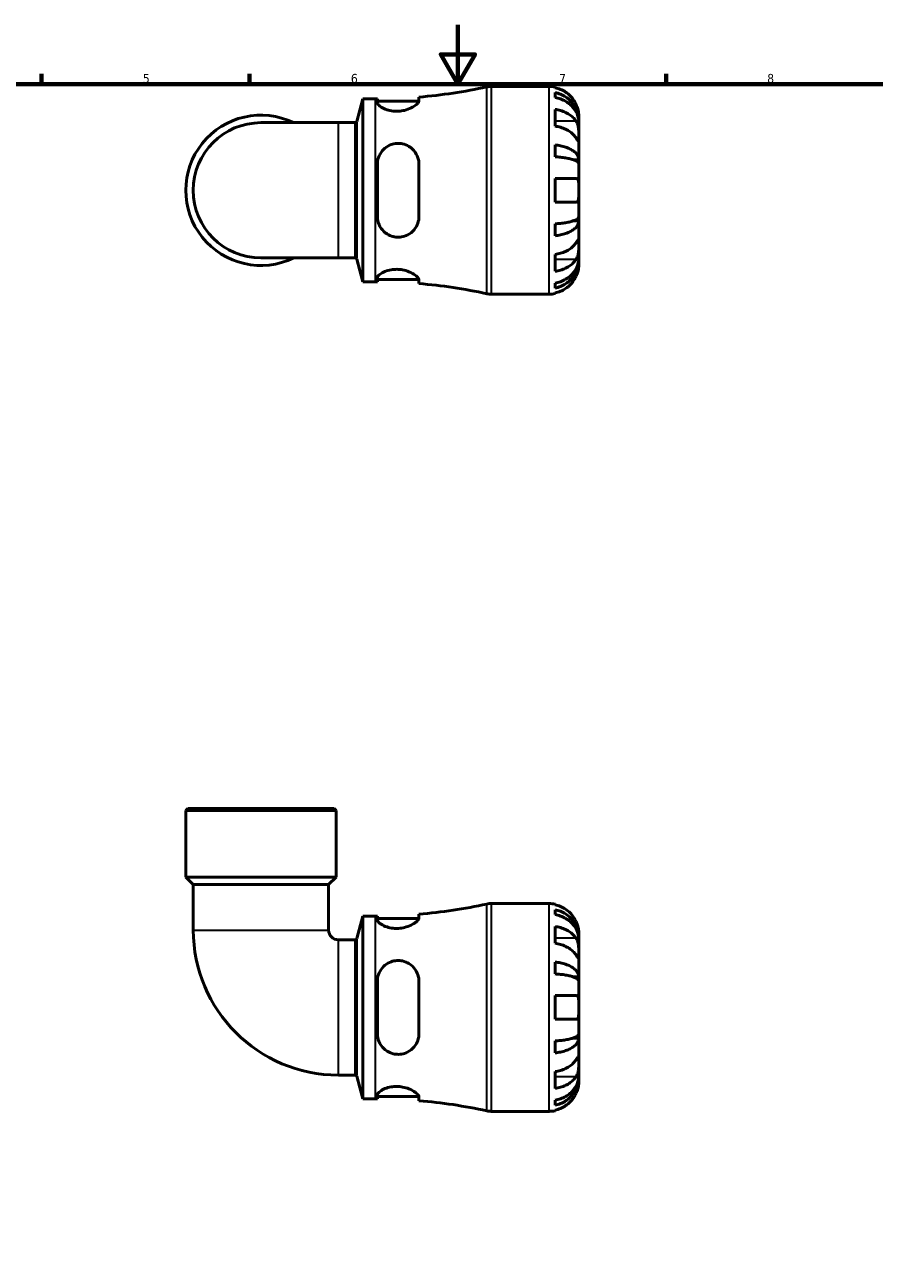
# Model space of a CAD drawing. Header units: millimetres. Extents: x 0 to 902, y -228 to 609.
# Tile 3 of 4: x 275 to 561, y 177 to 594. Entities that reach past the tile are written whole.
import ezdxf

# ---------------------------------------------------------------- set-up
doc = ezdxf.new("R2010")
doc.units = ezdxf.units.MM
for name, color, linetype, lineweight in [('Border (ANSI)', 7, 'Continuous', 70), ('Visible (ANSI)', 7, 'Continuous', 50), ('Visible Narrow (ANSI)', 7, 'Continuous', 35)]:
    doc.layers.add(name, color=color, linetype=linetype, lineweight=lineweight)
doc.styles.add('Note Text (ANSI)', font='tahoma.ttf')

# ---------------------------------------------------------------- blocks, each defined once
blk = doc.blocks.new('Borders Default Border')
at = {"layer": 'Border (ANSI)'}
for p, q in [((280.33, 574), (280.33, 577.45)), ((350.42, 574), (350.42, 577.45)), ((490.58, 574), (490.58, 577.45))]:
    blk.add_line(p, q, dxfattribs=at)
at = {"layer": 'Border (ANSI)', "flags": 128}
for points in [[(420.5, 594), (420.5, 574), (414.73, 584), (426.27, 584), (420.5, 574)], [(20, 20), (20, 574), (821, 574), (821, 20), (20, 20)]]:
    blk.add_lwpolyline(points, dxfattribs=at)
at = {"layer": 'Border (ANSI)', "char_height": 3.05, "attachment_point": 7, "style": 'Note Text (ANSI)'}
for s, insert in [('5', (314.48, 574.34)), ('6', (384.49, 574.34)), ('7', (454.6, 574.4)), ('8', (524.63, 574.33))]:
    blk.add_mtext(s, dxfattribs=dict(at, insert=insert))

msp = doc.modelspace()

# ---------------------------------------------------------------- linework, layer by layer
at = {"layer": 'Visible (ANSI)'}
for p, q in [((431.749, 573.238), (451.226, 573.238)), ((453.226, 573.036), (453.226, 572.805)), ((386.471, 561.44), (388.506, 569.038)), ((388.506, 507.438), (388.506, 569.038)), ((388.506, 569.038), (392.826, 569.038)), ((393.406, 569.039), (393.406, 567.755)), ((393.406, 568.238), (407.389, 568.238)), ((407.406, 568.387), (407.406, 569.645)), ((453.226, 571.155), (453.226, 569.494)), ((453.226, 565.509), (453.226, 559.852)), ((461.226, 561.629), (461.226, 563.238)), ((380.298, 561.025), (354.226, 561.025)), ((380.298, 561.025), (385.93, 561.025)), ((461.226, 561.629), (461.201, 561.629)), ((461.226, 561.017), (461.226, 561.629)), ((461.226, 555.916), (461.226, 561.017)), ((461.226, 548.539), (461.226, 555.916)), ((453.226, 553.533), (453.226, 549.525)), ((393.406, 547.038), (393.406, 529.438)), ((407.406, 529.438), (407.406, 547.038)), ((461.226, 548.539), (459.318, 548.539)), ((461.226, 547.061), (461.226, 548.539)), ((461.226, 538.238), (461.226, 547.061)), ((453.226, 542.238), (453.226, 534.238)), ((461.226, 529.415), (461.226, 538.238)), ((453.226, 526.951), (453.226, 522.943)), ((461.226, 527.937), (459.318, 527.937)), ((461.226, 527.937), (461.226, 529.415)), ((461.226, 520.56), (461.226, 527.937)), ((461.226, 515.459), (461.226, 520.56)), ((354.226, 515.451), (380.298, 515.451)), ((380.298, 515.451), (385.93, 515.451)), ((386.471, 515.036), (388.506, 507.438)), ((453.226, 516.624), (453.226, 510.967)), ((461.226, 514.847), (461.201, 514.847)), ((461.226, 514.847), (461.226, 515.459)), ((461.226, 513.238), (461.226, 514.847)), ((388.506, 507.438), (392.826, 507.438)), ((393.406, 508.721), (393.406, 507.437)), ((393.406, 508.238), (407.389, 508.238)), ((407.406, 506.831), (407.406, 508.089)), ((453.226, 506.982), (453.226, 505.321)), ((431.749, 503.238), (451.226, 503.238)), ((453.226, 503.671), (453.226, 503.44)), ((329.608, 329.991), (328.908, 329.291)), ((329.608, 329.991), (378.845, 329.991)), ((378.845, 329.991), (379.545, 329.291)), ((379.545, 329.291), (328.908, 329.291)), ((328.908, 306.891), (328.908, 329.291)), ((379.545, 306.891), (379.545, 329.291)), ((379.545, 306.891), (328.908, 306.891)), ((331.44, 304.359), (328.908, 306.891)), ((377.013, 304.359), (379.545, 306.891)), ((331.44, 304.359), (331.44, 289.063)), ((377.013, 304.359), (331.44, 304.359)), ((377.013, 304.359), (377.013, 289.063)), ((431.749, 297.991), (451.226, 297.991)), ((453.226, 297.789), (453.226, 297.559)), ((386.471, 286.193), (388.506, 293.791)), ((388.506, 232.191), (388.506, 293.791)), ((388.506, 293.791), (392.826, 293.791)), ((393.406, 293.792), (393.406, 292.508)), ((393.406, 292.991), (407.389, 292.991)), ((407.406, 293.14), (407.406, 294.398)), ((453.226, 295.908), (453.226, 294.248)), ((453.226, 290.262), (453.226, 284.606)), ((461.226, 286.383), (461.226, 287.991)), ((380.298, 285.778), (385.93, 285.778)), ((461.226, 286.383), (461.201, 286.383)), ((461.226, 285.77), (461.226, 286.383)), ((461.226, 280.669), (461.226, 285.77)), ((461.226, 273.293), (461.226, 280.669)), ((453.226, 278.286), (453.226, 274.278)), ((393.406, 271.791), (393.406, 254.191)), ((407.406, 254.191), (407.406, 271.791)), ((461.226, 273.293), (459.318, 273.293)), ((461.226, 271.814), (461.226, 273.293)), ((461.226, 262.991), (461.226, 271.814)), ((453.226, 266.991), (453.226, 258.991)), ((461.226, 254.168), (461.226, 262.991)), ((453.226, 251.705), (453.226, 247.696)), ((461.226, 252.69), (459.318, 252.69)), ((461.226, 252.69), (461.226, 254.168)), ((461.226, 245.314), (461.226, 252.69)), ((461.226, 240.212), (461.226, 245.314)), ((380.298, 240.204), (385.93, 240.204)), ((386.471, 239.789), (388.506, 232.191)), ((453.226, 241.377), (453.226, 235.72)), ((461.226, 239.6), (461.201, 239.6)), ((461.226, 239.6), (461.226, 240.212)), ((461.226, 237.991), (461.226, 239.6)), ((388.506, 232.191), (392.826, 232.191)), ((393.406, 233.474), (393.406, 232.19)), ((393.406, 232.991), (407.389, 232.991)), ((407.406, 231.584), (407.406, 232.843)), ((453.226, 231.735), (453.226, 230.075)), ((431.749, 227.991), (451.226, 227.991)), ((453.226, 228.424), (453.226, 228.193))]:
    msp.add_line(p, q, dxfattribs=at)
for centre, radius, start, end in [((392.826, 744.493), 175.455, 274.76666, 282.31744), ((431.749, 566.238), 7, 90, 102.31744), ((451.226, 563.238), 10, 78.46304, 90), ((392.826, 744.493), 175.455, 270, 270.1894), ((354.226, 538.238), 25.319, 64.15807, 295.84193), ((354.226, 538.238), 22.787, 90, 270), ((385.93, 561.585), 0.56, 270, 345), ((385.93, 514.891), 0.56, 15, 90), ((392.826, 331.983), 175.455, 89.8106, 90), ((392.826, 331.983), 175.455, 77.68256, 85.23334), ((431.749, 510.238), 7, 257.68256, 270), ((451.226, 513.238), 10, 270, 281.53696), ((392.826, 469.247), 175.455, 274.76666, 282.31744), ((431.749, 290.991), 7, 90, 102.31744), ((451.226, 287.991), 10, 78.46304, 90), ((392.826, 469.247), 175.455, 270, 270.1894), ((380.298, 289.063), 48.859, 180, 270), ((380.298, 289.063), 3.285, 180, 270), ((385.93, 286.338), 0.56, 270, 345), ((385.93, 239.644), 0.56, 15, 90), ((392.826, 56.736), 175.455, 89.8106, 90), ((392.826, 56.736), 175.455, 77.68256, 85.23334), ((431.749, 234.991), 7, 257.68256, 270), ((451.226, 237.991), 10, 270, 281.53696)]:
    msp.add_arc(centre, radius, start, end, dxfattribs=at)
for points, knots in [([(460.267, 567.238), (460.061, 567.676), (459.814, 568.121), (459.158, 569.108), (458.723, 569.631), (457.849, 570.509), (457.33, 570.944), (456.212, 571.694), (455.613, 572.01), (454.49, 572.477), (453.866, 572.674), (453.226, 572.805)], [4.90264375, 4.90264375, 4.90264375, 4.90264375, 5.04224508, 5.04224508, 5.22854914, 5.22854914, 5.41380406, 5.41380406, 5.59905898, 5.59905898, 5.77859995, 5.77859995, 5.77859995, 5.77859995]), ([(407.406, 568.387), (407.406, 568.277), (407.376, 568.157), (407.185, 567.748), (406.915, 567.43), (406.084, 566.728), (405.489, 566.34), (404.113, 565.67), (403.352, 565.383), (401.888, 565.024), (401.229, 564.919), (399.923, 564.835), (399.296, 564.85), (397.956, 564.997), (397.273, 565.148), (395.864, 565.599), (395.191, 565.923), (394.117, 566.613), (393.731, 566.98), (393.452, 567.469), (393.406, 567.618), (393.406, 567.755)], [-2.4465207, -2.4465207, -2.4465207, -2.4465207, -2.3280071, -2.3280071, -2.0681704, -2.0681704, -1.7728696, -1.7728696, -1.5020221, -1.5020221, -1.298599, -1.298599, -1.1081368, -1.1081368, -0.8804626, -0.8804626, -0.5878316, -0.5878316, -0.2799184, -0.2799184, -0.1348881, -0.1348881, -0.1348881, -0.1348881]), ([(453.226, 571.155), (453.868, 571.028), (454.494, 570.836), (455.619, 570.385), (456.218, 570.08), (457.336, 569.355), (457.856, 568.935), (458.729, 568.088), (459.163, 567.583), (459.912, 566.496), (460.226, 565.913), (460.7, 564.804), (460.902, 564.174), (461.165, 562.888), (461.226, 562.231), (461.226, 561.629)], [0.1897184, 0.1897184, 0.1897184, 0.1897184, 0.3698032, 0.3698032, 0.5549844, 0.5549844, 0.7401655, 0.7401655, 0.9258164, 0.9258164, 1.1114673, 1.1114673, 1.2978252, 1.2978252, 1.484183, 1.484183, 1.484183, 1.484183]), ([(461.226, 561.017), (461.226, 561.552), (461.165, 562.137), (460.902, 563.282), (460.7, 563.842), (460.226, 564.83), (459.912, 565.348), (459.163, 566.315), (458.729, 566.765), (457.856, 567.519), (457.336, 567.893), (456.218, 568.538), (455.619, 568.809), (454.494, 569.211), (453.868, 569.381), (453.226, 569.494)], [4.4593823, 4.4593823, 4.4593823, 4.4593823, 4.6457401, 4.6457401, 4.832098, 4.832098, 5.0177489, 5.0177489, 5.2033998, 5.2033998, 5.388581, 5.388581, 5.5737621, 5.5737621, 5.753847, 5.753847, 5.753847, 5.753847]), ([(453.226, 565.509), (453.866, 565.416), (454.49, 565.277), (455.613, 564.947), (456.212, 564.724), (457.33, 564.193), (457.849, 563.886), (458.723, 563.265), (459.158, 562.894), (459.814, 562.197), (460.061, 561.882), (460.267, 561.573)], [0.18972425, 0.18972425, 0.18972425, 0.18972425, 0.36926522, 0.36926522, 0.55452014, 0.55452014, 0.73977506, 0.73977506, 0.92607912, 0.92607912, 1.06568045, 1.06568045, 1.06568045, 1.06568045]), ([(461.226, 563.238), (461.226, 563.238), (461.227, 563.281), (461.224, 563.458), (461.22, 563.6), (461.188, 564.048), (461.151, 564.392), (461.021, 565.068), (460.951, 565.36), (460.795, 565.899), (460.716, 566.137), (460.536, 566.623), (460.434, 566.871), (460.305, 567.156), (460.286, 567.197), (460.267, 567.238)], [-2.77804136, -2.77804136, -2.77804136, -2.77804136, -2.67672151, -2.67672151, -2.56558131, -2.56558131, -2.40960112, -2.40960112, -2.30519389, -2.30519389, -2.22617552, -2.22617552, -2.14450488, -2.14450488, -2.1308178, -2.1308178, -2.1308178, -2.1308178]), ([(460.267, 555.916), (460.061, 556.226), (459.814, 556.54), (459.158, 557.238), (458.723, 557.608), (457.849, 558.229), (457.33, 558.536), (456.212, 559.067), (455.613, 559.29), (454.49, 559.62), (453.866, 559.759), (453.226, 559.852)], [4.90264375, 4.90264375, 4.90264375, 4.90264375, 5.04224508, 5.04224508, 5.22854914, 5.22854914, 5.41380406, 5.41380406, 5.59905898, 5.59905898, 5.77859995, 5.77859995, 5.77859995, 5.77859995]), ([(460.267, 561.573), (460.325, 561.485), (460.381, 561.392), (460.543, 561.098), (460.64, 560.883), (460.815, 560.409), (460.892, 560.149), (461.043, 559.494), (461.104, 559.093), (461.194, 558.185), (461.212, 557.688), (461.228, 556.734), (461.226, 556.29), (461.226, 555.916)], [-0.64434498, -0.64434498, -0.64434498, -0.64434498, -0.60308586, -0.60308586, -0.52007987, -0.52007987, -0.43273909, -0.43273909, -0.31000661, -0.31000661, -0.15868997, -0.15868997, 0, 0, 0, 0]), ([(461.226, 555.916), (461.226, 555.706), (461.227, 555.521), (461.225, 555.194), (461.223, 555.057), (461.205, 554.816), (461.184, 554.745), (461.097, 554.743), (461.034, 554.805), (460.878, 555.008), (460.801, 555.118), (460.623, 555.379), (460.523, 555.529), (460.366, 555.765), (460.317, 555.839), (460.267, 555.916)], [0, 0, 0, 0, 0.08884908, 0.08884908, 0.18379648, 0.18379648, 0.31419699, 0.31419699, 0.43784665, 0.43784665, 0.52411276, 0.52411276, 0.60765264, 0.60765264, 0.6434969, 0.6434969, 0.6434969, 0.6434969]), ([(393.406, 547.038), (393.406, 547.396), (393.434, 547.752), (393.616, 548.933), (393.891, 549.727), (394.718, 551.208), (395.281, 551.887), (396.579, 552.953), (397.287, 553.359), (398.673, 553.85), (399.31, 553.982), (400.605, 554.065), (401.244, 554.017), (402.641, 553.719), (403.369, 553.426), (404.866, 552.523), (405.581, 551.849), (406.673, 550.294), (407.059, 549.418), (407.355, 548.01), (407.406, 547.526), (407.406, 547.038)], [-2.429906, -2.429906, -2.429906, -2.429906, -2.317535, -2.317535, -2.0520296, -2.0520296, -1.7742187, -1.7742187, -1.5229028, -1.5229028, -1.3264162, -1.3264162, -1.1326069, -1.1326069, -0.8897659, -0.8897659, -0.5772604, -0.5772604, -0.2725661, -0.2725661, -0.1192135, -0.1192135, -0.1192135, -0.1192135]), ([(453.226, 553.533), (453.868, 553.466), (454.494, 553.366), (455.619, 553.129), (456.218, 552.969), (457.336, 552.589), (457.856, 552.369), (458.729, 551.925), (459.163, 551.66), (459.912, 551.09), (460.226, 550.785), (460.7, 550.203), (460.902, 549.873), (461.165, 549.199), (461.226, 548.855), (461.226, 548.539)], [0.1897184, 0.1897184, 0.1897184, 0.1897184, 0.3698032, 0.3698032, 0.5549844, 0.5549844, 0.7401655, 0.7401655, 0.9258164, 0.9258164, 1.1114673, 1.1114673, 1.2978252, 1.2978252, 1.484183, 1.484183, 1.484183, 1.484183]), ([(461.226, 547.061), (461.226, 547.217), (461.165, 547.386), (460.902, 547.719), (460.7, 547.882), (460.226, 548.169), (459.912, 548.32), (459.163, 548.601), (458.729, 548.731), (457.856, 548.95), (457.336, 549.059), (456.218, 549.247), (455.619, 549.325), (454.494, 549.442), (453.868, 549.492), (453.226, 549.525)], [4.4593823, 4.4593823, 4.4593823, 4.4593823, 4.6457401, 4.6457401, 4.832098, 4.832098, 5.0177489, 5.0177489, 5.2033998, 5.2033998, 5.388581, 5.388581, 5.5737621, 5.5737621, 5.753847, 5.753847, 5.753847, 5.753847]), ([(453.226, 542.238), (453.866, 542.238), (454.49, 542.238), (455.613, 542.238), (456.212, 542.238), (457.33, 542.238), (457.849, 542.238), (458.723, 542.238), (459.158, 542.238), (459.814, 542.238), (460.061, 542.238), (460.267, 542.238)], [0.18972425, 0.18972425, 0.18972425, 0.18972425, 0.36926522, 0.36926522, 0.55452014, 0.55452014, 0.73977506, 0.73977506, 0.92607912, 0.92607912, 1.06568045, 1.06568045, 1.06568045, 1.06568045]), ([(460.267, 542.238), (460.335, 542.238), (460.401, 542.23), (460.562, 542.187), (460.651, 542.139), (460.817, 541.992), (460.891, 541.888), (461.043, 541.565), (461.104, 541.318), (461.194, 540.662), (461.212, 540.24), (461.228, 539.29), (461.226, 538.766), (461.226, 538.238)], [-0.64008532, -0.64008532, -0.64008532, -0.64008532, -0.59222185, -0.59222185, -0.51595037, -0.51595037, -0.43235608, -0.43235608, -0.30863031, -0.30863031, -0.15844955, -0.15844955, 0, 0, 0, 0]), ([(461.226, 538.238), (461.226, 537.9), (461.227, 537.564), (461.224, 536.878), (461.22, 536.535), (461.188, 535.77), (461.151, 535.381), (461.021, 534.861), (460.951, 534.69), (460.795, 534.46), (460.716, 534.385), (460.536, 534.277), (460.434, 534.247), (460.305, 534.239), (460.286, 534.238), (460.267, 534.238)], [-2.77804136, -2.77804136, -2.77804136, -2.77804136, -2.67672151, -2.67672151, -2.56558131, -2.56558131, -2.40960112, -2.40960112, -2.30519389, -2.30519389, -2.22617552, -2.22617552, -2.14450488, -2.14450488, -2.1308178, -2.1308178, -2.1308178, -2.1308178]), ([(460.267, 534.238), (460.061, 534.238), (459.814, 534.238), (459.158, 534.238), (458.723, 534.238), (457.849, 534.238), (457.33, 534.238), (456.212, 534.238), (455.613, 534.238), (454.49, 534.238), (453.866, 534.238), (453.226, 534.238)], [4.90264375, 4.90264375, 4.90264375, 4.90264375, 5.04224508, 5.04224508, 5.22854914, 5.22854914, 5.41380406, 5.41380406, 5.59905898, 5.59905898, 5.77859995, 5.77859995, 5.77859995, 5.77859995]), ([(407.406, 529.438), (407.406, 529.061), (407.376, 528.686), (407.185, 527.508), (406.915, 526.739), (406.084, 525.243), (405.489, 524.538), (404.113, 523.441), (403.352, 523.028), (401.888, 522.565), (401.229, 522.454), (399.923, 522.426), (399.296, 522.498), (397.956, 522.838), (397.273, 523.136), (395.864, 524.03), (395.191, 524.681), (394.117, 526.219), (393.731, 527.117), (393.452, 528.519), (393.406, 528.977), (393.406, 529.438)], [-2.4465207, -2.4465207, -2.4465207, -2.4465207, -2.3280071, -2.3280071, -2.0681704, -2.0681704, -1.7728696, -1.7728696, -1.5020221, -1.5020221, -1.298599, -1.298599, -1.1081368, -1.1081368, -0.8804626, -0.8804626, -0.5878316, -0.5878316, -0.2799184, -0.2799184, -0.1348881, -0.1348881, -0.1348881, -0.1348881]), ([(453.226, 526.951), (453.868, 526.984), (454.494, 527.034), (455.619, 527.151), (456.218, 527.229), (457.336, 527.417), (457.856, 527.526), (458.729, 527.745), (459.163, 527.875), (459.912, 528.156), (460.226, 528.307), (460.7, 528.594), (460.902, 528.757), (461.165, 529.089), (461.226, 529.259), (461.226, 529.415)], [0.1897184, 0.1897184, 0.1897184, 0.1897184, 0.3698032, 0.3698032, 0.5549844, 0.5549844, 0.7401655, 0.7401655, 0.9258164, 0.9258164, 1.1114673, 1.1114673, 1.2978252, 1.2978252, 1.484183, 1.484183, 1.484183, 1.484183]), ([(461.226, 527.937), (461.226, 527.621), (461.165, 527.277), (460.902, 526.603), (460.7, 526.272), (460.226, 525.691), (459.912, 525.386), (459.163, 524.816), (458.729, 524.551), (457.856, 524.107), (457.336, 523.887), (456.218, 523.507), (455.619, 523.347), (454.494, 523.11), (453.868, 523.01), (453.226, 522.943)], [4.4593823, 4.4593823, 4.4593823, 4.4593823, 4.6457401, 4.6457401, 4.832098, 4.832098, 5.0177489, 5.0177489, 5.2033998, 5.2033998, 5.388581, 5.388581, 5.5737621, 5.5737621, 5.753847, 5.753847, 5.753847, 5.753847]), ([(460.267, 520.56), (460.325, 520.648), (460.381, 520.733), (460.543, 520.976), (460.64, 521.122), (460.815, 521.38), (460.892, 521.488), (461.043, 521.681), (461.104, 521.737), (461.194, 521.724), (461.212, 521.623), (461.228, 521.23), (461.226, 520.934), (461.226, 520.56)], [-0.64434498, -0.64434498, -0.64434498, -0.64434498, -0.60308586, -0.60308586, -0.52007987, -0.52007987, -0.43273909, -0.43273909, -0.31000661, -0.31000661, -0.15868997, -0.15868997, 0, 0, 0, 0]), ([(453.226, 516.624), (453.866, 516.717), (454.49, 516.856), (455.613, 517.186), (456.212, 517.409), (457.33, 517.94), (457.849, 518.247), (458.723, 518.868), (459.158, 519.238), (459.814, 519.936), (460.061, 520.25), (460.267, 520.56)], [0.18972425, 0.18972425, 0.18972425, 0.18972425, 0.36926522, 0.36926522, 0.55452014, 0.55452014, 0.73977506, 0.73977506, 0.92607912, 0.92607912, 1.06568045, 1.06568045, 1.06568045, 1.06568045]), ([(461.226, 520.56), (461.226, 520.351), (461.227, 520.119), (461.225, 519.601), (461.223, 519.314), (461.205, 518.604), (461.184, 518.173), (461.097, 517.331), (461.034, 516.928), (460.878, 516.277), (460.801, 516.022), (460.623, 515.553), (460.523, 515.339), (460.366, 515.06), (460.317, 514.98), (460.267, 514.903)], [0, 0, 0, 0, 0.08884908, 0.08884908, 0.18379648, 0.18379648, 0.31419699, 0.31419699, 0.43784665, 0.43784665, 0.52411276, 0.52411276, 0.60765264, 0.60765264, 0.6434969, 0.6434969, 0.6434969, 0.6434969]), ([(453.226, 506.982), (453.868, 507.095), (454.494, 507.265), (455.619, 507.667), (456.218, 507.938), (457.336, 508.583), (457.856, 508.957), (458.729, 509.711), (459.163, 510.161), (459.912, 511.128), (460.226, 511.646), (460.7, 512.634), (460.902, 513.194), (461.165, 514.339), (461.226, 514.924), (461.226, 515.459)], [0.1897184, 0.1897184, 0.1897184, 0.1897184, 0.3698032, 0.3698032, 0.5549844, 0.5549844, 0.7401655, 0.7401655, 0.9258164, 0.9258164, 1.1114673, 1.1114673, 1.2978252, 1.2978252, 1.484183, 1.484183, 1.484183, 1.484183]), ([(460.267, 514.903), (460.061, 514.593), (459.814, 514.279), (459.158, 513.582), (458.723, 513.211), (457.849, 512.59), (457.33, 512.283), (456.212, 511.752), (455.613, 511.529), (454.49, 511.199), (453.866, 511.06), (453.226, 510.967)], [4.90264375, 4.90264375, 4.90264375, 4.90264375, 5.04224508, 5.04224508, 5.22854914, 5.22854914, 5.41380406, 5.41380406, 5.59905898, 5.59905898, 5.77859995, 5.77859995, 5.77859995, 5.77859995]), ([(461.226, 514.847), (461.226, 514.245), (461.165, 513.588), (460.902, 512.302), (460.7, 511.672), (460.226, 510.563), (459.912, 509.98), (459.163, 508.893), (458.729, 508.388), (457.856, 507.541), (457.336, 507.121), (456.218, 506.396), (455.619, 506.091), (454.494, 505.64), (453.868, 505.448), (453.226, 505.321)], [4.4593823, 4.4593823, 4.4593823, 4.4593823, 4.6457401, 4.6457401, 4.832098, 4.832098, 5.0177489, 5.0177489, 5.2033998, 5.2033998, 5.388581, 5.388581, 5.5737621, 5.5737621, 5.753847, 5.753847, 5.753847, 5.753847]), ([(460.267, 509.238), (460.335, 509.385), (460.401, 509.532), (460.562, 509.918), (460.651, 510.155), (460.817, 510.646), (460.891, 510.897), (461.043, 511.495), (461.104, 511.824), (461.194, 512.459), (461.212, 512.737), (461.228, 513.133), (461.226, 513.238), (461.226, 513.238)], [-0.64008532, -0.64008532, -0.64008532, -0.64008532, -0.59222185, -0.59222185, -0.51595037, -0.51595037, -0.43235608, -0.43235608, -0.30863031, -0.30863031, -0.15844955, -0.15844955, 0, 0, 0, 0]), ([(393.406, 508.721), (393.406, 508.828), (393.434, 508.941), (393.616, 509.339), (393.891, 509.647), (394.718, 510.279), (395.281, 510.603), (396.579, 511.13), (397.287, 511.34), (398.673, 511.575), (399.31, 511.628), (400.605, 511.616), (401.244, 511.552), (402.641, 511.295), (403.369, 511.077), (404.866, 510.481), (405.581, 510.079), (406.673, 509.29), (407.059, 508.902), (407.355, 508.39), (407.406, 508.232), (407.406, 508.089)], [-2.429906, -2.429906, -2.429906, -2.429906, -2.317535, -2.317535, -2.0520296, -2.0520296, -1.7742187, -1.7742187, -1.5229028, -1.5229028, -1.3264162, -1.3264162, -1.1326069, -1.1326069, -0.8897659, -0.8897659, -0.5772604, -0.5772604, -0.2725661, -0.2725661, -0.1192135, -0.1192135, -0.1192135, -0.1192135]), ([(453.226, 503.671), (453.866, 503.802), (454.49, 503.999), (455.613, 504.466), (456.212, 504.782), (457.33, 505.532), (457.849, 505.967), (458.723, 506.844), (459.158, 507.368), (459.814, 508.355), (460.061, 508.8), (460.267, 509.238)], [0.18972425, 0.18972425, 0.18972425, 0.18972425, 0.36926522, 0.36926522, 0.55452014, 0.55452014, 0.73977506, 0.73977506, 0.92607912, 0.92607912, 1.06568045, 1.06568045, 1.06568045, 1.06568045]), ([(460.267, 291.991), (460.061, 292.43), (459.814, 292.874), (459.158, 293.861), (458.723, 294.385), (457.849, 295.262), (457.33, 295.697), (456.212, 296.448), (455.613, 296.763), (454.49, 297.23), (453.866, 297.427), (453.226, 297.559)], [4.90264375, 4.90264375, 4.90264375, 4.90264375, 5.04224508, 5.04224508, 5.22854914, 5.22854914, 5.41380406, 5.41380406, 5.59905898, 5.59905898, 5.77859995, 5.77859995, 5.77859995, 5.77859995]), ([(407.406, 293.14), (407.406, 293.03), (407.376, 292.91), (407.185, 292.501), (406.915, 292.184), (406.084, 291.481), (405.489, 291.093), (404.113, 290.423), (403.352, 290.136), (401.888, 289.777), (401.229, 289.672), (399.923, 289.589), (399.296, 289.604), (397.956, 289.75), (397.273, 289.902), (395.864, 290.352), (395.191, 290.676), (394.117, 291.367), (393.731, 291.734), (393.452, 292.223), (393.406, 292.371), (393.406, 292.508)], [-2.4465207, -2.4465207, -2.4465207, -2.4465207, -2.3280071, -2.3280071, -2.0681704, -2.0681704, -1.7728696, -1.7728696, -1.5020221, -1.5020221, -1.298599, -1.298599, -1.1081368, -1.1081368, -0.8804626, -0.8804626, -0.5878316, -0.5878316, -0.2799184, -0.2799184, -0.1348881, -0.1348881, -0.1348881, -0.1348881]), ([(453.226, 295.908), (453.868, 295.781), (454.494, 295.59), (455.619, 295.138), (456.218, 294.833), (457.336, 294.108), (457.856, 293.688), (458.729, 292.841), (459.163, 292.336), (459.912, 291.249), (460.226, 290.667), (460.7, 289.557), (460.902, 288.927), (461.165, 287.641), (461.226, 286.984), (461.226, 286.383)], [0.1897184, 0.1897184, 0.1897184, 0.1897184, 0.3698032, 0.3698032, 0.5549844, 0.5549844, 0.7401655, 0.7401655, 0.9258164, 0.9258164, 1.1114673, 1.1114673, 1.2978252, 1.2978252, 1.484183, 1.484183, 1.484183, 1.484183]), ([(461.226, 285.77), (461.226, 286.306), (461.165, 286.89), (460.902, 288.035), (460.7, 288.596), (460.226, 289.583), (459.912, 290.101), (459.163, 291.069), (458.729, 291.518), (457.856, 292.272), (457.336, 292.646), (456.218, 293.291), (455.619, 293.562), (454.494, 293.964), (453.868, 294.135), (453.226, 294.248)], [4.4593823, 4.4593823, 4.4593823, 4.4593823, 4.6457401, 4.6457401, 4.832098, 4.832098, 5.0177489, 5.0177489, 5.2033998, 5.2033998, 5.388581, 5.388581, 5.5737621, 5.5737621, 5.753847, 5.753847, 5.753847, 5.753847]), ([(453.226, 290.262), (453.866, 290.17), (454.49, 290.03), (455.613, 289.7), (456.212, 289.477), (457.33, 288.946), (457.849, 288.639), (458.723, 288.018), (459.158, 287.648), (459.814, 286.95), (460.061, 286.636), (460.267, 286.326)], [0.18972425, 0.18972425, 0.18972425, 0.18972425, 0.36926522, 0.36926522, 0.55452014, 0.55452014, 0.73977506, 0.73977506, 0.92607912, 0.92607912, 1.06568045, 1.06568045, 1.06568045, 1.06568045]), ([(461.226, 287.991), (461.226, 287.991), (461.227, 288.044), (461.222, 288.267), (461.216, 288.449), (461.174, 288.921), (461.139, 289.201), (461.026, 289.798), (460.955, 290.1), (460.805, 290.618), (460.739, 290.822), (460.597, 291.216), (460.524, 291.404), (460.388, 291.725), (460.329, 291.859), (460.267, 291.991)], [0, 0, 0, 0, 0.11274969, 0.11274969, 0.24046199, 0.24046199, 0.3630761, 0.3630761, 0.46982648, 0.46982648, 0.53680834, 0.53680834, 0.59738122, 0.59738122, 0.64072731, 0.64072731, 0.64072731, 0.64072731]), ([(460.267, 280.669), (460.061, 280.979), (459.814, 281.293), (459.158, 281.991), (458.723, 282.361), (457.849, 282.982), (457.33, 283.29), (456.212, 283.82), (455.613, 284.043), (454.49, 284.373), (453.866, 284.513), (453.226, 284.606)], [4.90264375, 4.90264375, 4.90264375, 4.90264375, 5.04224508, 5.04224508, 5.22854914, 5.22854914, 5.41380406, 5.41380406, 5.59905898, 5.59905898, 5.77859995, 5.77859995, 5.77859995, 5.77859995]), ([(460.267, 286.326), (460.325, 286.238), (460.381, 286.145), (460.543, 285.851), (460.64, 285.637), (460.815, 285.162), (460.892, 284.903), (461.043, 284.247), (461.104, 283.846), (461.194, 282.938), (461.212, 282.442), (461.228, 281.487), (461.226, 281.043), (461.226, 280.669)], [-0.64434498, -0.64434498, -0.64434498, -0.64434498, -0.60308586, -0.60308586, -0.52007987, -0.52007987, -0.43273909, -0.43273909, -0.31000661, -0.31000661, -0.15868997, -0.15868997, 0, 0, 0, 0]), ([(461.226, 280.669), (461.226, 280.46), (461.227, 280.274), (461.225, 279.947), (461.223, 279.81), (461.205, 279.569), (461.184, 279.498), (461.097, 279.496), (461.034, 279.558), (460.878, 279.761), (460.801, 279.871), (460.623, 280.133), (460.523, 280.282), (460.366, 280.519), (460.317, 280.593), (460.267, 280.669)], [0, 0, 0, 0, 0.08884908, 0.08884908, 0.18379648, 0.18379648, 0.31419699, 0.31419699, 0.43784665, 0.43784665, 0.52411276, 0.52411276, 0.60765264, 0.60765264, 0.6434969, 0.6434969, 0.6434969, 0.6434969]), ([(393.406, 271.791), (393.406, 272.149), (393.434, 272.505), (393.616, 273.686), (393.891, 274.481), (394.718, 275.962), (395.281, 276.64), (396.579, 277.706), (397.287, 278.112), (398.673, 278.604), (399.31, 278.736), (400.605, 278.818), (401.244, 278.77), (402.641, 278.472), (403.369, 278.179), (404.866, 277.276), (405.581, 276.602), (406.673, 275.048), (407.059, 274.172), (407.355, 272.763), (407.406, 272.28), (407.406, 271.791)], [-2.429906, -2.429906, -2.429906, -2.429906, -2.317535, -2.317535, -2.0520296, -2.0520296, -1.7742187, -1.7742187, -1.5229028, -1.5229028, -1.3264162, -1.3264162, -1.1326069, -1.1326069, -0.8897659, -0.8897659, -0.5772604, -0.5772604, -0.2725661, -0.2725661, -0.1192135, -0.1192135, -0.1192135, -0.1192135]), ([(453.226, 278.286), (453.868, 278.22), (454.494, 278.119), (455.619, 277.882), (456.218, 277.723), (457.336, 277.343), (457.856, 277.122), (458.729, 276.678), (459.163, 276.414), (459.912, 275.844), (460.226, 275.538), (460.7, 274.957), (460.902, 274.627), (461.165, 273.952), (461.226, 273.608), (461.226, 273.293)], [0.1897184, 0.1897184, 0.1897184, 0.1897184, 0.3698032, 0.3698032, 0.5549844, 0.5549844, 0.7401655, 0.7401655, 0.9258164, 0.9258164, 1.1114673, 1.1114673, 1.2978252, 1.2978252, 1.484183, 1.484183, 1.484183, 1.484183]), ([(461.226, 271.814), (461.226, 271.97), (461.165, 272.14), (460.902, 272.473), (460.7, 272.635), (460.226, 272.922), (459.912, 273.073), (459.163, 273.354), (458.729, 273.485), (457.856, 273.704), (457.336, 273.812), (456.218, 274), (455.619, 274.079), (454.494, 274.195), (453.868, 274.245), (453.226, 274.278)], [4.4593823, 4.4593823, 4.4593823, 4.4593823, 4.6457401, 4.6457401, 4.832098, 4.832098, 5.0177489, 5.0177489, 5.2033998, 5.2033998, 5.388581, 5.388581, 5.5737621, 5.5737621, 5.753847, 5.753847, 5.753847, 5.753847]), ([(453.226, 266.991), (453.866, 266.991), (454.49, 266.991), (455.613, 266.991), (456.212, 266.991), (457.33, 266.991), (457.849, 266.991), (458.723, 266.991), (459.158, 266.991), (459.814, 266.991), (460.061, 266.991), (460.267, 266.991)], [0.18972425, 0.18972425, 0.18972425, 0.18972425, 0.36926522, 0.36926522, 0.55452014, 0.55452014, 0.73977506, 0.73977506, 0.92607912, 0.92607912, 1.06568045, 1.06568045, 1.06568045, 1.06568045]), ([(460.267, 266.991), (460.335, 266.991), (460.401, 266.983), (460.562, 266.94), (460.651, 266.892), (460.817, 266.745), (460.891, 266.641), (461.043, 266.318), (461.104, 266.071), (461.194, 265.416), (461.212, 264.994), (461.228, 264.043), (461.226, 263.519), (461.226, 262.991)], [-0.64008532, -0.64008532, -0.64008532, -0.64008532, -0.59222185, -0.59222185, -0.51595037, -0.51595037, -0.43235608, -0.43235608, -0.30863031, -0.30863031, -0.15844955, -0.15844955, 0, 0, 0, 0]), ([(461.226, 262.991), (461.226, 262.654), (461.227, 262.317), (461.224, 261.632), (461.22, 261.288), (461.188, 260.523), (461.151, 260.135), (461.021, 259.614), (460.951, 259.444), (460.795, 259.213), (460.716, 259.138), (460.536, 259.031), (460.434, 259.001), (460.305, 258.992), (460.286, 258.991), (460.267, 258.991)], [-2.77804136, -2.77804136, -2.77804136, -2.77804136, -2.67672151, -2.67672151, -2.56558131, -2.56558131, -2.40960112, -2.40960112, -2.30519389, -2.30519389, -2.22617552, -2.22617552, -2.14450488, -2.14450488, -2.1308178, -2.1308178, -2.1308178, -2.1308178]), ([(460.267, 258.991), (460.061, 258.991), (459.814, 258.991), (459.158, 258.991), (458.723, 258.991), (457.849, 258.991), (457.33, 258.991), (456.212, 258.991), (455.613, 258.991), (454.49, 258.991), (453.866, 258.991), (453.226, 258.991)], [4.90264375, 4.90264375, 4.90264375, 4.90264375, 5.04224508, 5.04224508, 5.22854914, 5.22854914, 5.41380406, 5.41380406, 5.59905898, 5.59905898, 5.77859995, 5.77859995, 5.77859995, 5.77859995]), ([(407.406, 254.191), (407.406, 253.814), (407.376, 253.439), (407.185, 252.262), (406.915, 251.492), (406.084, 249.996), (405.489, 249.291), (404.113, 248.194), (403.352, 247.781), (401.888, 247.318), (401.229, 247.207), (399.923, 247.179), (399.296, 247.251), (397.956, 247.591), (397.273, 247.889), (395.864, 248.784), (395.191, 249.434), (394.117, 250.972), (393.731, 251.871), (393.452, 253.272), (393.406, 253.73), (393.406, 254.191)], [-2.4465207, -2.4465207, -2.4465207, -2.4465207, -2.3280071, -2.3280071, -2.0681704, -2.0681704, -1.7728696, -1.7728696, -1.5020221, -1.5020221, -1.298599, -1.298599, -1.1081368, -1.1081368, -0.8804626, -0.8804626, -0.5878316, -0.5878316, -0.2799184, -0.2799184, -0.1348881, -0.1348881, -0.1348881, -0.1348881]), ([(453.226, 251.705), (453.868, 251.738), (454.494, 251.787), (455.619, 251.904), (456.218, 251.983), (457.336, 252.17), (457.856, 252.279), (458.729, 252.498), (459.163, 252.629), (459.912, 252.91), (460.226, 253.06), (460.7, 253.347), (460.902, 253.51), (461.165, 253.843), (461.226, 254.013), (461.226, 254.168)], [0.1897184, 0.1897184, 0.1897184, 0.1897184, 0.3698032, 0.3698032, 0.5549844, 0.5549844, 0.7401655, 0.7401655, 0.9258164, 0.9258164, 1.1114673, 1.1114673, 1.2978252, 1.2978252, 1.484183, 1.484183, 1.484183, 1.484183]), ([(461.226, 252.69), (461.226, 252.375), (461.165, 252.03), (460.902, 251.356), (460.7, 251.026), (460.226, 250.444), (459.912, 250.139), (459.163, 249.569), (458.729, 249.304), (457.856, 248.86), (457.336, 248.64), (456.218, 248.26), (455.619, 248.1), (454.494, 247.863), (453.868, 247.763), (453.226, 247.696)], [4.4593823, 4.4593823, 4.4593823, 4.4593823, 4.6457401, 4.6457401, 4.832098, 4.832098, 5.0177489, 5.0177489, 5.2033998, 5.2033998, 5.388581, 5.388581, 5.5737621, 5.5737621, 5.753847, 5.753847, 5.753847, 5.753847]), ([(460.267, 245.314), (460.325, 245.402), (460.381, 245.486), (460.543, 245.729), (460.64, 245.875), (460.815, 246.133), (460.892, 246.241), (461.043, 246.435), (461.104, 246.491), (461.194, 246.478), (461.212, 246.376), (461.228, 245.984), (461.226, 245.688), (461.226, 245.314)], [-0.64434498, -0.64434498, -0.64434498, -0.64434498, -0.60308586, -0.60308586, -0.52007987, -0.52007987, -0.43273909, -0.43273909, -0.31000661, -0.31000661, -0.15868997, -0.15868997, 0, 0, 0, 0]), ([(453.226, 241.377), (453.866, 241.47), (454.49, 241.609), (455.613, 241.939), (456.212, 242.162), (457.33, 242.693), (457.849, 243.001), (458.723, 243.621), (459.158, 243.992), (459.814, 244.689), (460.061, 245.004), (460.267, 245.314)], [0.18972425, 0.18972425, 0.18972425, 0.18972425, 0.36926522, 0.36926522, 0.55452014, 0.55452014, 0.73977506, 0.73977506, 0.92607912, 0.92607912, 1.06568045, 1.06568045, 1.06568045, 1.06568045]), ([(461.226, 245.314), (461.226, 245.104), (461.227, 244.872), (461.225, 244.354), (461.223, 244.068), (461.205, 243.357), (461.184, 242.927), (461.097, 242.085), (461.034, 241.682), (460.878, 241.03), (460.801, 240.776), (460.623, 240.306), (460.523, 240.092), (460.366, 239.813), (460.317, 239.733), (460.267, 239.657)], [0, 0, 0, 0, 0.08884908, 0.08884908, 0.18379648, 0.18379648, 0.31419699, 0.31419699, 0.43784665, 0.43784665, 0.52411276, 0.52411276, 0.60765264, 0.60765264, 0.6434969, 0.6434969, 0.6434969, 0.6434969]), ([(453.226, 231.735), (453.868, 231.848), (454.494, 232.018), (455.619, 232.42), (456.218, 232.691), (457.336, 233.337), (457.856, 233.711), (458.729, 234.464), (459.163, 234.914), (459.912, 235.881), (460.226, 236.4), (460.7, 237.387), (460.902, 237.947), (461.165, 239.092), (461.226, 239.677), (461.226, 240.212)], [0.1897184, 0.1897184, 0.1897184, 0.1897184, 0.3698032, 0.3698032, 0.5549844, 0.5549844, 0.7401655, 0.7401655, 0.9258164, 0.9258164, 1.1114673, 1.1114673, 1.2978252, 1.2978252, 1.484183, 1.484183, 1.484183, 1.484183]), ([(460.267, 239.657), (460.061, 239.347), (459.814, 239.032), (459.158, 238.335), (458.723, 237.964), (457.849, 237.344), (457.33, 237.036), (456.212, 236.506), (455.613, 236.283), (454.49, 235.953), (453.866, 235.813), (453.226, 235.72)], [4.90264375, 4.90264375, 4.90264375, 4.90264375, 5.04224508, 5.04224508, 5.22854914, 5.22854914, 5.41380406, 5.41380406, 5.59905898, 5.59905898, 5.77859995, 5.77859995, 5.77859995, 5.77859995]), ([(461.226, 239.6), (461.226, 238.999), (461.165, 238.342), (460.902, 237.055), (460.7, 236.425), (460.226, 235.316), (459.912, 234.734), (459.163, 233.647), (458.729, 233.142), (457.856, 232.295), (457.336, 231.874), (456.218, 231.149), (455.619, 230.845), (454.494, 230.393), (453.868, 230.202), (453.226, 230.075)], [4.4593823, 4.4593823, 4.4593823, 4.4593823, 4.6457401, 4.6457401, 4.832098, 4.832098, 5.0177489, 5.0177489, 5.2033998, 5.2033998, 5.388581, 5.388581, 5.5737621, 5.5737621, 5.753847, 5.753847, 5.753847, 5.753847]), ([(460.267, 233.991), (460.335, 234.138), (460.401, 234.286), (460.562, 234.671), (460.651, 234.908), (460.817, 235.399), (460.891, 235.65), (461.043, 236.249), (461.104, 236.577), (461.194, 237.212), (461.212, 237.49), (461.228, 237.887), (461.226, 237.991), (461.226, 237.991)], [-0.64008532, -0.64008532, -0.64008532, -0.64008532, -0.59222185, -0.59222185, -0.51595037, -0.51595037, -0.43235608, -0.43235608, -0.30863031, -0.30863031, -0.15844955, -0.15844955, 0, 0, 0, 0]), ([(393.406, 233.474), (393.406, 233.581), (393.434, 233.694), (393.616, 234.093), (393.891, 234.401), (394.718, 235.033), (395.281, 235.356), (396.579, 235.883), (397.287, 236.094), (398.673, 236.329), (399.31, 236.382), (400.605, 236.369), (401.244, 236.306), (402.641, 236.048), (403.369, 235.83), (404.866, 235.234), (405.581, 234.833), (406.673, 234.043), (407.059, 233.656), (407.355, 233.144), (407.406, 232.985), (407.406, 232.843)], [-2.429906, -2.429906, -2.429906, -2.429906, -2.317535, -2.317535, -2.0520296, -2.0520296, -1.7742187, -1.7742187, -1.5229028, -1.5229028, -1.3264162, -1.3264162, -1.1326069, -1.1326069, -0.8897659, -0.8897659, -0.5772604, -0.5772604, -0.2725661, -0.2725661, -0.1192135, -0.1192135, -0.1192135, -0.1192135]), ([(453.226, 228.424), (453.866, 228.555), (454.49, 228.753), (455.613, 229.219), (456.212, 229.535), (457.33, 230.285), (457.849, 230.72), (458.723, 231.598), (459.158, 232.122), (459.814, 233.108), (460.061, 233.553), (460.267, 233.991)], [0.18972425, 0.18972425, 0.18972425, 0.18972425, 0.36926522, 0.36926522, 0.55452014, 0.55452014, 0.73977506, 0.73977506, 0.92607912, 0.92607912, 1.06568045, 1.06568045, 1.06568045, 1.06568045])]:
    msp.add_open_spline(points, degree=3, knots=knots, dxfattribs=at)
at = {"layer": 'Visible Narrow (ANSI)'}
for p, q in [((430.256, 503.828), (430.256, 572.648)), ((431.749, 572.807), (431.749, 503.669)), ((451.226, 503.669), (451.226, 572.807)), ((392.826, 507.817), (392.826, 568.659)), ((380.298, 515.732), (380.298, 560.744)), ((385.93, 515.732), (385.93, 560.744)), ((386.471, 561.154), (386.471, 515.322)), ((459.915, 561.573), (453.578, 561.573)), ((459.915, 514.903), (453.578, 514.903)), ((430.256, 228.581), (430.256, 297.401)), ((431.749, 297.56), (431.749, 228.422)), ((451.226, 228.422), (451.226, 297.56)), ((392.826, 232.57), (392.826, 293.412)), ((331.72, 289.063), (376.733, 289.063)), ((380.298, 240.485), (380.298, 285.498)), ((385.93, 240.485), (385.93, 285.498)), ((386.471, 285.908), (386.471, 240.075)), ((459.915, 286.326), (453.578, 286.326)), ((459.915, 239.657), (453.578, 239.657))]:
    msp.add_line(p, q, dxfattribs=at)

# ---------------------------------------------------------------- block references
msp.add_blockref('Borders Default Border', (0, 0))

doc.saveas('drawing.dxf')
